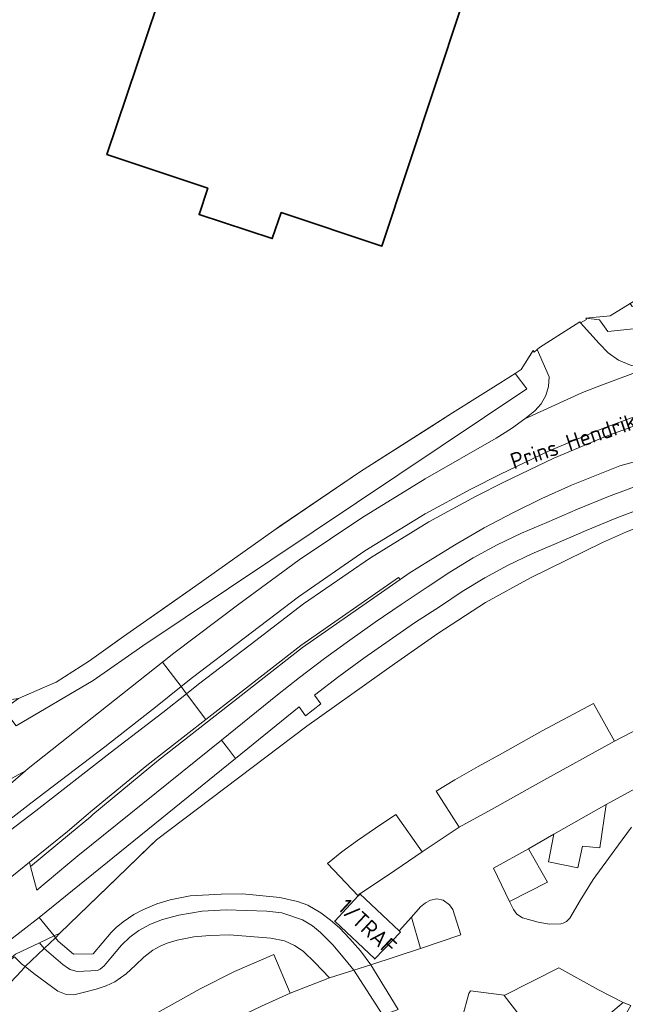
# Model space of a CAD drawing. Header units: metres. Extents: x 140853 to 145288, y 474558 to 480269.
# Tile 46 of 256: x 142583 to 142650, y 475602 to 475711. Entities that reach past the tile are written whole.
import ezdxf
from ezdxf.enums import TextEntityAlignment as Align

# ---------------------------------------------------------------- set-up
doc = ezdxf.new("R2010")
doc.units = ezdxf.units.M
doc.header["$MEASUREMENT"] = 0
for name, color, linetype, lineweight in [('B-WE-GR-BEPLANTING_CULTUUR_BOSPLANTSOEN-G', 90, 'GR-PLANTSOEN', 18), ('B-WE-GR-GRAS_KRUIDENRIJK-G', 80, 'Continuous', 18), ('B-WE-GR-GROENVOORZIENING-G', 80, 'Continuous', 18), ('B-WE-IE-TERREINAFSCHEIDING_KUNSTMATIG_HEKWERK-G', 20, 'IE-TERREINAFSCHEIDING-KUNSTMATIG', 18), ('B-WE-OG-BEBOUWING-G', 7, 'Continuous', 35), ('B-WE-OG-BEBOUWING_HUISNUMMER-T18', 10, 'Continuous', 18), ('B-WE-OG-BEBOUWING_STRAATNAAM-T18', 10, 'Continuous', 18), ('B-WE-OG-TERREIN_ERF-G', 7, 'Continuous', 18), ('B-WE-VH-VERHARDING_ASFALT-G', 252, 'Continuous', 18), ('B-WE-VH-VERHARDING_BEDRIJFSVLOERPLAAT-G', 252, 'Continuous', 18), ('B-WE-VH-VERHARDING_BETONSTRAATSTEEN-G', 252, 'Continuous', 18), ('B-WE-VH-VERHARDING_OPEN-G', 252, 'Continuous', 18), ('B-WE-VH-VERHARDING_TEGEL-G', 252, 'Continuous', 18)]:
    doc.layers.add(name, color=color, linetype=linetype, lineweight=lineweight)
doc.styles.add('NLCS-ISO', font='txt')
doc.linetypes.add('GR-PLANTSOEN', pattern='A,0,[179,NLCS.shx,S=2,R=0,X=0,Y=0],-4', length=4)
doc.linetypes.add('IE-TERREINAFSCHEIDING-KUNSTMATIG', pattern='A,4,[82,NLCS.shx,S=0.75,R=90,X=0,Y=0],4,-2', length=10)

msp = doc.modelspace()

# ---------------------------------------------------------------- linework, layer by layer
at = {"layer": 'B-WE-GR-BEPLANTING_CULTUUR_BOSPLANTSOEN-G', "ltscale": 0.2, "flags": 128}
for points in [[(142645.415, 475677.709), (142646.954, 475677.51), (142647.855, 475676.229), (142679.235, 475679.507), (142679.076, 475680.595), (142679.074, 475680.606), (142678.989, 475681.186), (142650.548, 475679.009), (142650.346, 475679.335), (142648.119, 475677.953), (142645.415, 475677.709)], [(142580.833, 475634.362), (142582.258, 475632.505), (142590.781, 475637.517), (142596.285, 475641.353), (142638.881, 475669.869), (142637.569, 475671.573), (142634.89, 475669.876), (142634.01, 475669.318), (142630.656, 475667.193), (142627.836, 475665.394), (142620.454, 475660.686), (142611.49, 475654.633), (142610.811, 475654.175), (142602.194, 475648.007), (142599.827, 475646.355), (142594.16, 475642.4), (142593.752, 475642.108), (142590.399, 475639.711), (142586.691, 475637.337), (142585.413, 475636.786), (142585.132, 475636.665), (142582.513, 475635.535), (142580.833, 475634.362)]]:
    msp.add_lwpolyline(points, close=True, dxfattribs=at)
at = {"layer": 'B-WE-GR-GRAS_KRUIDENRIJK-G', "ltscale": 0.2, "flags": 128}
msp.add_lwpolyline([(142670.626, 475677.767), (142676.455, 475678.899), (142681.359, 475679.67), (142681.311, 475680.123), (142681.377, 475680.13), (142681.457, 475680.184), (142681.719, 475680.859), (142679.076, 475680.595), (142679.235, 475679.507), (142647.855, 475676.229), (142646.954, 475677.51), (142645.415, 475677.709), (142645.498, 475677.567), (142644.83, 475677.177), (142646.892, 475674.884), (142647.889, 475673.866), (142649.061, 475673.055), (142650.364, 475672.481), (142651.753, 475672.163), (142652.212, 475672.147), (142658.416, 475674.373), (142665.043, 475676.395), (142670.626, 475677.767)], close=True, dxfattribs=at)
for points in [[(142579.669, 475625.554), (142583.28, 475627.492), (142583.577, 475627.755), (142598.478, 475639.568), (142599.738, 475640.566), (142606.961, 475645.989), (142613.632, 475650.896), (142620.568, 475655.583), (142627.592, 475659.874), (142635.476, 475664.405), (142637.162, 475665.465), (142638.664, 475666.554), (142639.759, 475667.418), (142640.457, 475668.207), (142640.97, 475669.127), (142641.277, 475670.134), (142641.361, 475671.184), (142640.043, 475674.246), (142640.043, 475674.246), (142639.681, 475673.937), (142639.565, 475674.115), (142638.245, 475672.001), (142637.569, 475671.573), (142638.881, 475669.869), (142596.285, 475641.353), (142590.781, 475637.517), (142582.258, 475632.505)], [(142656.447, 475663.323), (142649.211, 475661.341), (142643.831, 475659.189), (142640.556, 475657.713), (142637.331, 475656.132), (142634.159, 475654.447), (142631.043, 475652.66), (142627.987, 475650.773), (142625.845, 475649.417), (142625.556, 475649.234), (142624.826, 475648.708), (142613.995, 475641.176), (142598.049, 475628.676), (142590.772, 475622.652), (142590.491, 475622.424), (142588.164, 475620.484), (142583.862, 475616.891), (142584.539, 475614.281), (142587.983, 475617.171), (142589.107, 475618.093), (142605.029, 475630.921), (142605.029, 475630.921), (142611.25, 475635.933), (142613.69, 475637.86), (142616.453, 475639.951), (142619.249, 475641.998), (142622.077, 475644.001), (142624.935, 475645.96), (142627.824, 475647.874), (142630.336, 475649.556), (142632.924, 475651.117), (142635.583, 475652.554), (142638.307, 475653.863), (142641.09, 475655.043), (142644.496, 475656.52), (142647.936, 475657.915), (142651.409, 475659.226)], [(142652.282, 475656.841), (142648.863, 475655.55), (142645.476, 475654.176), (142642.125, 475652.718), (142639.434, 475651.574), (142636.8, 475650.306), (142634.228, 475648.916), (142631.724, 475647.407), (142629.293, 475645.783), (142626.431, 475643.903), (142623.602, 475641.973), (142620.808, 475639.993), (142618.048, 475637.965), (142615.325, 475635.889), (142616.046, 475634.926), (142614.353, 475633.623), (142613.638, 475634.589), (142606.579, 475628.874), (142584.815, 475611.257), (142586.457, 475609.192), (142587.104, 475609.498), (142593.398, 475615.583), (142597.117, 475619.179), (142597.81, 475619.849), (142614.477, 475632.461), (142624.204, 475639.374), (142628.999, 475642.735), (142634.311, 475646.18), (142639.292, 475648.907), (142647.288, 475652.813), (142649.921, 475654.018)], [(142581.642, 475604.018), (142582.859, 475605.337), (142583.246, 475605.791), (142582.843, 475606.109), (142582.056, 475606.874)]]:
    msp.add_lwpolyline(points, dxfattribs=at)
at = {"layer": 'B-WE-GR-GROENVOORZIENING-G', "ltscale": 0.2, "flags": 128}
msp.add_lwpolyline([(142586.457, 475609.192), (142586.612, 475608.997), (142587.104, 475609.498), (142586.457, 475609.192)], close=True, dxfattribs=at)
at = {"layer": 'B-WE-IE-TERREINAFSCHEIDING_KUNSTMATIG_HEKWERK-G', "ltscale": 0.2, "flags": 128}
for points in [[(142645.415, 475677.709), (142648.119, 475677.953), (142650.346, 475679.335), (142650.91, 475679.685)], [(142579.106, 475635.055), (142582.513, 475635.535), (142585.413, 475636.786), (142586.691, 475637.337), (142590.399, 475639.711), (142594.16, 475642.4), (142602.194, 475648.007), (142610.811, 475654.175), (142620.454, 475660.686), (142630.656, 475667.193), (142634.89, 475669.876), (142637.569, 475671.573), (142638.245, 475672.001), (142639.439, 475673.913)], [(142587.104, 475609.498), (142597.81, 475619.849), (142614.477, 475632.461), (142624.204, 475639.374), (142628.999, 475642.735), (142634.311, 475646.18), (142639.292, 475648.907), (142647.288, 475652.813), (142649.921, 475654.018), (142653.007, 475655.214), (142655.574, 475656.209), (142661.242, 475658.094), (142664.021, 475658.888), (142668.486, 475660.029), (142672.751, 475660.874), (142678.679, 475661.868), (142687.614, 475663.239), (142726.502, 475666.439), (142732.54, 475666.41), (142738.365, 475665.809), (142742.041, 475665.15)]]:
    msp.add_lwpolyline(points, dxfattribs=at)
at = {"layer": 'B-WE-OG-BEBOUWING-G', "ltscale": 0.2, "flags": 128}
for points in [[(142603.519, 475692.127), (142602.53, 475689.19), (142610.65, 475686.53), (142611.648, 475689.424), (142622.82, 475685.71), (142631.69, 475712.43), (142621.04, 475715.99), (142621.23, 475716.56), (142612.15, 475719.6), (142611.94, 475718.99), (142601.25, 475722.45), (142592.32, 475695.85), (142603.519, 475692.127)], [(142624.869, 475609.615), (142624.707, 475609.768), (142620.374, 475613.852), (142620.181, 475613.644), (142617.586, 475610.847), (142622.025, 475606.656), (142624.869, 475609.615)]]:
    msp.add_lwpolyline(points, close=True, dxfattribs=at)
at = {"layer": 'B-WE-OG-TERREIN_ERF-G', "ltscale": 0.2, "flags": 128}
for points in [[(142603.519, 475692.127), (142592.32, 475695.85), (142601.25, 475722.45), (142611.94, 475718.99), (142612.15, 475719.6), (142621.23, 475716.56), (142621.04, 475715.99), (142631.69, 475712.43), (142622.82, 475685.71), (142611.648, 475689.424), (142610.65, 475686.53), (142602.53, 475689.19), (142603.519, 475692.127)], [(142631.369, 475621.27), (142634.957, 475623.233), (142640.446, 475626.301), (142648.613, 475630.792), (142646.291, 475634.961), (142640.581, 475631.943), (142636.181, 475629.452), (142633.474, 475627.971), (142630.888, 475626.511), (142628.839, 475625.266), (142631.369, 475621.27)], [(142647.672, 475623.789), (142641.857, 475620.494), (142641.268, 475617.417), (142644.539, 475616.734), (142645.069, 475619.16), (142646.991, 475618.968), (142647.672, 475623.789)], [(142620.181, 475613.644), (142620.374, 475613.852), (142623.544, 475615.985), (142627.261, 475618.529), (142624.359, 475622.656), (142622.109, 475621.167), (142620.096, 475619.798), (142618.37, 475618.519), (142616.789, 475617.223), (142620.181, 475613.644)], [(142636.946, 475613.029), (142641.168, 475615.166), (142639.082, 475618.841), (142635.18, 475616.73), (142636.946, 475613.029)], [(142626.104, 475611.271), (142627.09, 475607.813), (142631.549, 475609.312), (142630.687, 475612.117), (142630.299, 475612.664), (142629.616, 475613.162), (142628.913, 475613.312), (142628.207, 475613.168), (142627.626, 475612.887), (142627.081, 475612.411), (142626.104, 475611.271)], [(142590.201, 475589.63), (142592.409, 475591.219), (142594.731, 475592.81), (142597.231, 475594.552), (142599.543, 475596.005), (142601.83, 475597.399), (142604.076, 475598.648), (142606.274, 475599.891), (142609.468, 475601.407), (142612.642, 475602.859), (142610.823, 475607.135), (142606.474, 475605.268), (142602.655, 475603.337), (142597.308, 475600.355), (142593.689, 475598.056), (142591.199, 475596.332), (142589.083, 475594.65), (142587.393, 475593.239), (142590.201, 475589.63)], [(142619.693, 475605.39), (142622.895, 475600.423), (142624.612, 475601.029), (142621.599, 475605.988), (142619.693, 475605.39)], [(142636.376, 475602.589), (142639.641, 475598.338), (142641.451, 475599.782), (142641.992, 475599.128), (142642.999, 475599.907), (142644.802, 475597.812), (142649.58, 475601.832), (142646.829, 475603.23), (142642.427, 475605.654), (142636.376, 475602.589)], [(142633.787, 475599.688), (142633.386, 475597.389), (142634.195, 475597.199), (142640.512, 475597.576), (142648.304, 475597.962), (142649.563, 475600.009), (142650.427, 475601.482), (142649.58, 475601.832), (142644.802, 475597.812), (142642.999, 475599.907), (142641.992, 475599.128), (142641.451, 475599.782), (142639.641, 475598.338), (142636.376, 475602.589), (142636.351, 475602.621), (142632.647, 475603.126), (142632.456, 475602.815), (142631.762, 475600.215), (142631.897, 475599.981), (142633.787, 475599.688)]]:
    msp.add_lwpolyline(points, close=True, dxfattribs=at)
for points in [[(142582.513, 475635.535), (142585.132, 475636.665), (142585.413, 475636.786), (142586.691, 475637.337), (142590.399, 475639.711), (142593.752, 475642.108), (142594.16, 475642.4), (142599.827, 475646.355), (142602.194, 475648.007), (142610.811, 475654.175), (142611.49, 475654.633), (142620.454, 475660.686), (142627.836, 475665.394), (142630.656, 475667.193), (142634.01, 475669.318), (142634.89, 475669.876), (142637.569, 475671.573), (142638.245, 475672.001), (142639.565, 475674.115), (142639.681, 475673.937), (142640.043, 475674.246), (142640.272, 475674.442), (142641.097, 475674.966), (142644.762, 475677.294), (142644.83, 475677.177), (142645.498, 475677.567), (142645.415, 475677.709), (142648.119, 475677.953), (142650.346, 475679.335)], [(142649.921, 475654.018), (142647.288, 475652.813), (142639.292, 475648.907), (142634.311, 475646.18), (142628.999, 475642.735), (142624.204, 475639.374), (142614.477, 475632.461), (142597.81, 475619.849), (142597.117, 475619.179), (142593.398, 475615.583), (142587.104, 475609.498), (142586.612, 475608.997), (142586.612, 475608.997), (142586.899, 475608.636), (142588.61, 475607.158), (142590.777, 475607.197), (142592.792, 475609.581), (142593.356, 475610.138), (142594.121, 475610.775), (142595.297, 475611.579), (142596.29, 475612.079), (142597.858, 475612.749), (142599.317, 475613.184), (142601.555, 475613.629), (142604.982, 475613.834), (142607.361, 475613.857), (142611.485, 475613.461), (142613.463, 475613.002), (142614.613, 475612.621), (142616.025, 475611.749), (142617.114, 475610.949), (142618.095, 475610.088), (142619.245, 475608.894), (142620.444, 475607.542), (142621.599, 475605.988), (142627.09, 475607.813), (142626.104, 475611.271), (142624.707, 475609.768), (142624.869, 475609.615), (142622.025, 475606.656), (142617.586, 475610.847), (142620.181, 475613.644), (142616.789, 475617.223), (142618.37, 475618.519), (142620.096, 475619.798), (142622.109, 475621.167), (142624.359, 475622.656), (142627.261, 475618.529), (142629.373, 475619.941), (142631.369, 475621.27), (142628.839, 475625.266), (142630.888, 475626.511), (142633.474, 475627.971), (142636.181, 475629.452), (142640.581, 475631.943), (142646.291, 475634.961), (142648.613, 475630.792), (142652.362, 475632.744)], [(142652.362, 475632.744), (142648.613, 475630.792), (142640.446, 475626.301), (142634.957, 475623.233), (142631.369, 475621.27), (142629.373, 475619.941), (142627.261, 475618.529), (142623.544, 475615.985), (142620.374, 475613.852), (142620.374, 475613.852), (142624.707, 475609.768), (142626.104, 475611.271), (142627.081, 475612.411), (142627.626, 475612.887), (142628.207, 475613.168), (142628.913, 475613.312), (142629.616, 475613.162), (142630.299, 475612.664), (142630.687, 475612.117), (142631.549, 475609.312), (142627.09, 475607.813), (142621.599, 475605.988), (142624.612, 475601.029)], [(142650.473, 475621.246), (142649.434, 475619.856), (142647.946, 475617.794), (142646.247, 475615.446), (142644.809, 475613.115), (142643.631, 475611.184), (142643.272, 475610.803), (142642.923, 475610.62), (142642.642, 475610.539), (142641.381, 475610.495), (142640.154, 475610.714), (142638.412, 475611.208), (142637.785, 475611.622), (142637.408, 475612.126), (142636.946, 475613.029), (142636.946, 475613.029), (142635.18, 475616.73), (142639.082, 475618.841), (142641.857, 475620.494), (142647.672, 475623.789), (142651.262, 475625.744)], [(142651.262, 475625.744), (142647.672, 475623.789), (142646.991, 475618.968), (142645.069, 475619.16), (142644.539, 475616.734), (142641.268, 475617.417), (142641.857, 475620.494), (142639.082, 475618.841), (142641.168, 475615.166), (142636.946, 475613.029), (142637.408, 475612.126), (142637.785, 475611.622), (142638.412, 475611.208), (142640.154, 475610.714), (142641.381, 475610.495), (142642.642, 475610.539), (142642.923, 475610.62), (142643.272, 475610.803), (142643.631, 475611.184), (142644.809, 475613.115), (142646.247, 475615.446), (142647.946, 475617.794), (142649.434, 475619.856), (142650.473, 475621.246)], [(142597.308, 475600.355), (142602.655, 475603.337), (142606.474, 475605.268), (142610.823, 475607.135), (142612.642, 475602.859), (142617.003, 475604.546), (142615.377, 475606.252), (142614.061, 475607.525), (142613.124, 475608.149), (142612.013, 475608.646), (142610.504, 475608.948), (142605.929, 475609.314), (142603.735, 475609.256), (142601.959, 475609.107), (142600.112, 475608.733), (142599.011, 475608.381), (142598.207, 475608.048), (142597.412, 475607.618), (142596.423, 475606.825), (142595.479, 475605.958), (142594.438, 475604.978), (142593.193, 475604.116), (142592.238, 475603.669), (142591.121, 475603.29), (142589.68, 475602.91), (142588.635, 475602.684), (142587.787, 475602.697), (142586.862, 475603.055), (142584.21, 475605.03), (142583.246, 475605.791), (142582.859, 475605.337), (142581.642, 475604.018)], [(142631.762, 475600.215), (142632.456, 475602.815), (142632.647, 475603.126), (142636.351, 475602.621), (142636.376, 475602.589), (142642.427, 475605.654), (142646.829, 475603.23), (142649.58, 475601.832), (142650.427, 475601.482)], [(142622.895, 475600.423), (142619.693, 475605.39), (142617.003, 475604.546), (142612.642, 475602.859), (142609.468, 475601.407)]]:
    msp.add_lwpolyline(points, dxfattribs=at)
at = {"layer": 'B-WE-VH-VERHARDING_ASFALT-G', "ltscale": 0.2, "flags": 128}
for points in [[(142639.759, 475667.418), (142638.664, 475666.554), (142645.038, 475669.452), (142647.162, 475670.263), (142652.212, 475672.147), (142651.753, 475672.163), (142650.364, 475672.481), (142649.061, 475673.055), (142647.889, 475673.866), (142646.892, 475674.884), (142644.83, 475677.177), (142644.762, 475677.294), (142641.097, 475674.966), (142640.272, 475674.442), (142640.043, 475674.246), (142641.361, 475671.184), (142641.277, 475670.134), (142640.97, 475669.127), (142640.457, 475668.207), (142639.759, 475667.418)], [(142571.71, 475614.944), (142572.835, 475615.727), (142575.769, 475617.792), (142579.377, 475620.436), (142583.895, 475623.914), (142592.089, 475630.187), (142597.873, 475634.726), (142600.542, 475636.843), (142598.478, 475639.568), (142583.577, 475627.755), (142583.28, 475627.492), (142580.188, 475624.854), (142575.937, 475621.53), (142572.637, 475619.341), (142569.934, 475617.93), (142571.71, 475614.944)], [(142574.292, 475610.536), (142575.584, 475611.247), (142576.404, 475611.82), (142576.716, 475612.033), (142578.344, 475613.191), (142578.427, 475613.229), (142580.362, 475614.698), (142581.2, 475615.326), (142583.733, 475617.389), (142587.94, 475620.778), (142590.257, 475622.728), (142590.512, 475622.962), (142596.729, 475628.109), (142603.289, 475633.218), (142601.143, 475636.05), (142598.516, 475633.983), (142592.669, 475629.492), (142584.433, 475623.084), (142580.049, 475619.737), (142576.304, 475617.021), (142573.939, 475615.244), (142572.171, 475614.157), (142574.292, 475610.536)]]:
    msp.add_lwpolyline(points, close=True, dxfattribs=at)
for points in [[(142652.212, 475672.147), (142647.162, 475670.263), (142645.038, 475669.452), (142638.664, 475666.554), (142637.162, 475665.465), (142635.476, 475664.405), (142627.592, 475659.874), (142620.568, 475655.583), (142613.632, 475650.896), (142606.961, 475645.989), (142599.738, 475640.566), (142598.478, 475639.568), (142600.542, 475636.843), (142601.826, 475637.862), (142607.52, 475642.223), (142613.574, 475646.812), (142620.903, 475651.899), (142627.605, 475655.996), (142632.654, 475658.735), (142635.947, 475660.424), (142641.354, 475662.978), (142647.19, 475665.445), (142653.152, 475667.651)], [(142653.432, 475666.747), (142647.592, 475664.577), (142641.876, 475662.169), (142636.391, 475659.563), (142633.195, 475657.933), (142628.008, 475655.116), (142621.536, 475651.132), (142614.13, 475646.023), (142608.188, 475641.482), (142602.484, 475637.105), (142601.143, 475636.05), (142603.289, 475633.218), (142613.819, 475641.419), (142624.654, 475648.954), (142624.826, 475648.708), (142625.556, 475649.234), (142625.845, 475649.417), (142627.987, 475650.773), (142627.987, 475650.773), (142631.043, 475652.66), (142634.159, 475654.447), (142637.331, 475656.132), (142640.556, 475657.713), (142643.831, 475659.189), (142649.211, 475661.341), (142656.447, 475663.323)]]:
    msp.add_lwpolyline(points, dxfattribs=at)
at = {"layer": 'B-WE-VH-VERHARDING_BEDRIJFSVLOERPLAAT-G', "ltscale": 0.2, "flags": 128}
msp.add_lwpolyline([(142583.862, 475616.891), (142588.164, 475620.484), (142590.491, 475622.424), (142590.772, 475622.652), (142598.049, 475628.676), (142613.995, 475641.176), (142624.826, 475648.708), (142624.654, 475648.954), (142613.819, 475641.419), (142603.289, 475633.218), (142596.729, 475628.109), (142590.512, 475622.962), (142590.257, 475622.728), (142587.94, 475620.778), (142583.733, 475617.389), (142583.862, 475616.891)], close=True, dxfattribs=at)
at = {"layer": 'B-WE-VH-VERHARDING_BETONSTRAATSTEEN-G', "ltscale": 0.2, "flags": 128}
for points in [[(142600.542, 475636.843), (142601.143, 475636.05), (142602.484, 475637.105), (142608.188, 475641.482), (142614.13, 475646.023), (142621.536, 475651.132), (142628.008, 475655.116), (142633.195, 475657.933), (142636.391, 475659.563), (142641.876, 475662.169), (142647.592, 475664.577), (142653.432, 475666.747), (142653.152, 475667.651), (142647.19, 475665.445), (142641.354, 475662.978), (142635.947, 475660.424), (142632.654, 475658.735), (142627.605, 475655.996), (142620.903, 475651.899), (142613.574, 475646.812), (142607.52, 475642.223), (142601.826, 475637.862), (142600.542, 475636.843)], [(142600.542, 475636.843), (142597.873, 475634.726), (142592.089, 475630.187), (142583.895, 475623.914), (142579.377, 475620.436), (142575.769, 475617.792), (142576.304, 475617.021), (142580.049, 475619.737), (142584.433, 475623.084), (142592.669, 475629.492), (142598.516, 475633.983), (142601.143, 475636.05), (142600.542, 475636.843)]]:
    msp.add_lwpolyline(points, close=True, dxfattribs=at)
at = {"layer": 'B-WE-VH-VERHARDING_OPEN-G', "ltscale": 0.2, "flags": 128}
for points in [[(142619.693, 475605.39), (142621.599, 475605.988), (142620.444, 475607.542), (142619.245, 475608.894), (142618.095, 475610.088), (142617.114, 475610.949), (142616.025, 475611.749), (142614.613, 475612.621), (142613.463, 475613.002), (142611.485, 475613.461), (142607.361, 475613.857), (142604.982, 475613.834), (142601.555, 475613.629), (142599.317, 475613.184), (142597.858, 475612.749), (142596.29, 475612.079), (142595.297, 475611.579), (142594.121, 475610.775), (142593.356, 475610.138), (142592.792, 475609.581), (142590.777, 475607.197), (142588.61, 475607.158), (142586.899, 475608.636), (142586.612, 475608.997), (142585.357, 475607.802), (142587.443, 475606.022), (142588.048, 475605.605), (142588.245, 475605.492), (142588.618, 475605.348), (142589.016, 475605.269), (142591.273, 475605.371), (142591.585, 475605.522), (142592.017, 475605.875), (142592.751, 475606.768), (142593.95, 475608.176), (142594.869, 475609.069), (142595.854, 475609.798), (142597.146, 475610.503), (142598.466, 475611.008), (142600.285, 475611.49), (142602.867, 475611.963), (142605.542, 475612.107), (142610.066, 475611.95), (142611.713, 475611.749), (142614.017, 475610.992), (142615.106, 475610.313), (142616.012, 475609.579), (142617.365, 475608.221), (142618.711, 475606.639), (142619.693, 475605.39)], [(142617.003, 475604.546), (142619.693, 475605.39), (142618.711, 475606.639), (142617.365, 475608.221), (142616.012, 475609.579), (142615.106, 475610.313), (142614.017, 475610.992), (142611.713, 475611.749), (142610.066, 475611.95), (142605.542, 475612.107), (142602.867, 475611.963), (142600.285, 475611.49), (142598.466, 475611.008), (142597.146, 475610.503), (142595.854, 475609.798), (142594.869, 475609.069), (142593.95, 475608.176), (142592.751, 475606.768), (142592.017, 475605.875), (142591.585, 475605.522), (142591.273, 475605.371), (142589.016, 475605.269), (142588.618, 475605.348), (142588.245, 475605.492), (142588.048, 475605.605), (142587.443, 475606.022), (142585.357, 475607.802), (142583.246, 475605.791), (142584.21, 475605.03), (142586.862, 475603.055), (142587.787, 475602.697), (142588.635, 475602.684), (142589.68, 475602.91), (142591.121, 475603.29), (142592.238, 475603.669), (142593.193, 475604.116), (142594.438, 475604.978), (142595.479, 475605.958), (142596.423, 475606.825), (142597.412, 475607.618), (142598.207, 475608.048), (142599.011, 475608.381), (142600.112, 475608.733), (142601.959, 475609.107), (142603.735, 475609.256), (142605.929, 475609.314), (142610.504, 475608.948), (142612.013, 475608.646), (142613.124, 475608.149), (142614.061, 475607.525), (142615.377, 475606.252), (142617.003, 475604.546)], [(142584.848, 475608.429), (142585.357, 475607.802), (142586.612, 475608.997), (142586.457, 475609.192), (142584.848, 475608.429)], [(142583.246, 475605.791), (142585.357, 475607.802), (142584.848, 475608.429), (142582.17, 475607.16), (142580.28, 475605.63), (142571.332, 475599.397), (142570.244, 475598.863), (142570.725, 475599.074), (142572.648, 475600.067), (142574.605, 475601.258), (142576.43, 475602.581), (142579.108, 475604.654), (142582.056, 475606.874), (142582.843, 475606.109), (142583.246, 475605.791)]]:
    msp.add_lwpolyline(points, close=True, dxfattribs=at)
at = {"layer": 'B-WE-VH-VERHARDING_TEGEL-G', "ltscale": 0.2, "flags": 128}
for points in [[(142651.409, 475659.226), (142647.936, 475657.915), (142644.496, 475656.52), (142641.09, 475655.043), (142638.307, 475653.863), (142635.583, 475652.554), (142632.924, 475651.117), (142630.336, 475649.556), (142627.824, 475647.874), (142624.935, 475645.96), (142622.077, 475644.001), (142619.249, 475641.998), (142616.453, 475639.951), (142613.69, 475637.86), (142611.25, 475635.933), (142605.029, 475630.921), (142605.787, 475629.92), (142606.579, 475628.874), (142613.638, 475634.589), (142614.353, 475633.623), (142616.046, 475634.926), (142615.325, 475635.889), (142618.048, 475637.965), (142620.808, 475639.993), (142623.602, 475641.973), (142626.431, 475643.903), (142629.293, 475645.783), (142629.293, 475645.783), (142631.724, 475647.407), (142634.228, 475648.916), (142636.8, 475650.306), (142639.434, 475651.574), (142642.125, 475652.718), (142645.476, 475654.176), (142648.863, 475655.55), (142652.282, 475656.841)], [(142581.18, 475608.45), (142584.815, 475611.257), (142606.579, 475628.874), (142606.579, 475628.874), (142605.787, 475629.92), (142605.029, 475630.921), (142589.107, 475618.093), (142587.983, 475617.171), (142584.539, 475614.281), (142583.862, 475616.891), (142583.733, 475617.389), (142581.2, 475615.326)], [(142580.188, 475624.854), (142583.28, 475627.492), (142579.669, 475625.554)], [(142582.17, 475607.16), (142584.848, 475608.429), (142586.457, 475609.192), (142584.815, 475611.257), (142581.18, 475608.45)]]:
    msp.add_lwpolyline(points, dxfattribs=at)

# ---------------------------------------------------------------- texts
at = {"layer": 'B-WE-OG-BEBOUWING_HUISNUMMER-T18', "style": 'NLCS-ISO'}
msp.add_text('1/TRAF', height=1.8, rotation=317.1, dxfattribs=at).set_placement((142621.213, 475610.244), align=Align.MIDDLE_CENTER)
at = {"layer": 'B-WE-OG-BEBOUWING_STRAATNAAM-T18', "style": 'NLCS-ISO'}
msp.add_text('Prins Hendriklaan', height=1.8, rotation=18.5, dxfattribs=at).set_placement((142646.097, 475664.754), align=Align.MIDDLE_CENTER)

doc.saveas('drawing.dxf')
